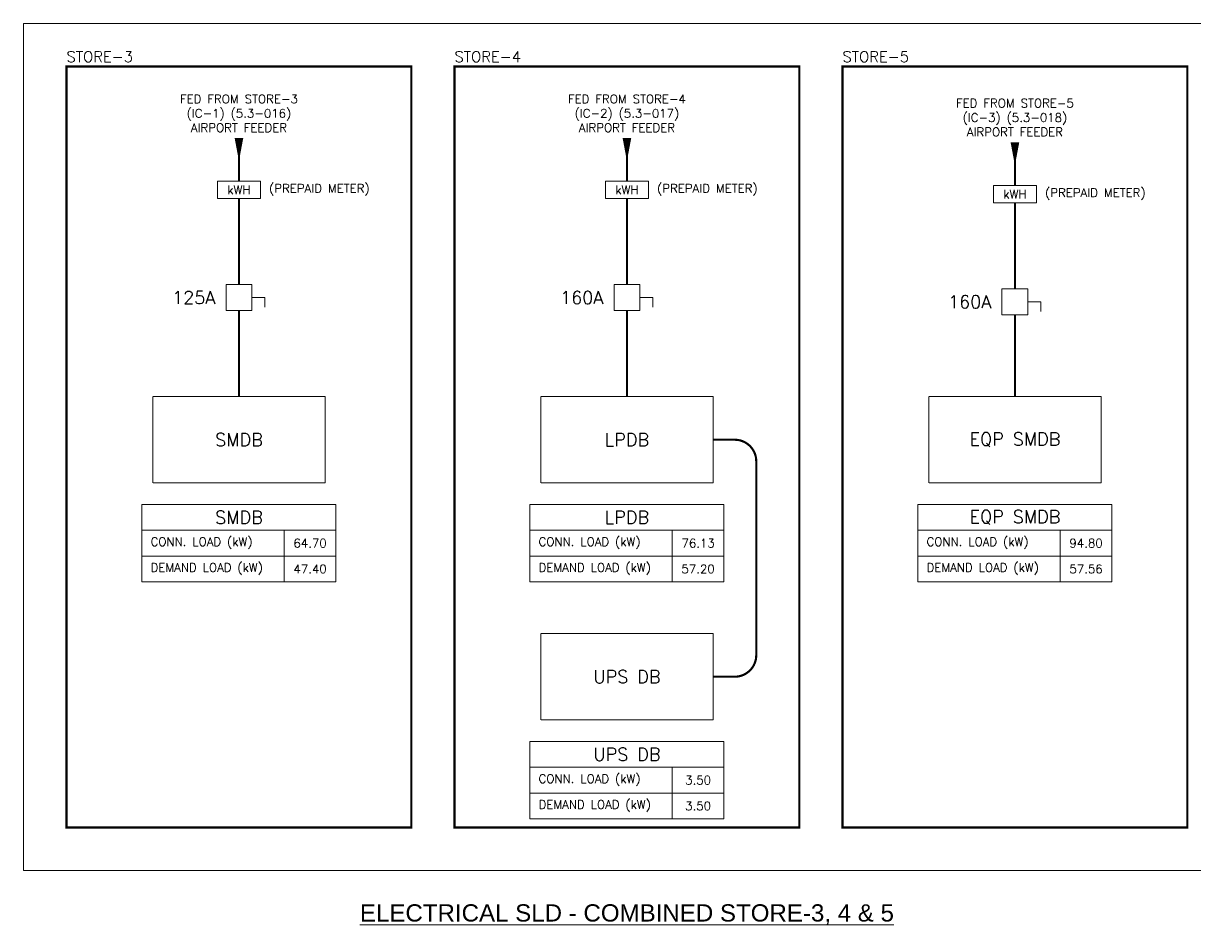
# Model space of a CAD drawing. Header units: millimetres. Extents: x -116035 to 11825, y -16901 to 13107.
# Tile 1 of 9: x -112825 to -99264, y -10373 to 119. Entities that reach past the tile are written whole.
import ezdxf
from ezdxf.enums import TextEntityAlignment as Align

# ---------------------------------------------------------------- set-up
doc = ezdxf.new("R2010")
doc.units = ezdxf.units.MM
for name, pattern in [('ACAD_ISO03W100', [30, 12, -18]), ('HIDDENX2', [19.05, 12.7, -6.35]), ('PHANTOM', [63.5, 31.75, -6.35, 6.35, -6.35, 6.35, -6.35])]:
    doc.linetypes.add(name, pattern=pattern)
for name, color, linetype, lineweight, true_color in [('M-MEP-ELPR-CABLE', 7, 'PHANTOM', 20, 0xb914eb), ('M-MEP-ELPR-EQUIP', 6, 'Continuous', 20, 0xff00ff), ('M-MEP-ELSL-DEVICES', 7, 'Continuous', 20, 0xa41be4)]:
    doc.layers.add(name, color=color, linetype=linetype, lineweight=lineweight, true_color=true_color)
doc.layers.add('M-MEP-GEN', color=7, linetype='Continuous', lineweight=20)
doc.styles.add('SSP_Title', font='arial.ttf')
doc.styles.get("Standard").update_dxf_attribs({"font": 'romans.shx'})

# ---------------------------------------------------------------- blocks, each defined once
blk = doc.blocks.new('TPN ISO')
at = {"color": 0}
blk.add_lwpolyline([(-100, 200), (100, 200), (100, 0), (-100, 0)], close=True, dxfattribs=at)
blk.add_lwpolyline([(100, 100), (200, 100), (200, 25)], dxfattribs=at)
blk.add_solid([(-100, 0), (100, 200), (100, 0), (-100, 0)], dxfattribs=at)
blk.add_attdef('XXXA', text='', height=100, dxfattribs=at).set_placement((-350, 100), align=Align.MIDDLE_CENTER)
blk = doc.blocks.new('KWH')
at = {"color": 0}
blk.add_lwpolyline([(-250, 200), (250, 200), (250, 0), (-250, 0)], close=True, dxfattribs=at)
blk.add_attdef('KWH', text='', height=100, dxfattribs=at).set_placement((0, 100), align=Align.MIDDLE_CENTER)

msp = doc.modelspace()

# ---------------------------------------------------------------- linework, layer by layer
at = {"layer": 'M-MEP-ELPR-CABLE', "color": 1, "ltscale": 0.1, "true_color": 0xff0000}
for points in [[(-110325, -1712, 25, 25, 0), (-110325, -1412, 25, 100, 0), (-110325, -1212, 0, 0, 0)], [(-105825, -1712, 25, 25, 0), (-105825, -1412, 25, 100, 0), (-105825, -1212, 0, 0, 0)], [(-101325, -1762, 25, 25, 0), (-101325, -1462, 25, 100, 0), (-101325, -1262, 0, 0, 0)], [(-110325, -2912, 25, 25, 0), (-110325, -1912, 25, 25, 0)], [(-105825, -2912, 25, 25, 0), (-105825, -1912, 25, 25, 0)], [(-101325, -2962, 25, 25, 0), (-101325, -1962, 25, 25, 0)], [(-101325, -4212, 25, 25, 0), (-101325, -3262, 25, 25, 0)]]:
    msp.add_lwpolyline(points, format="xyseb", dxfattribs=at)
at = {"layer": 'M-MEP-ELPR-CABLE', "color": 1, "ltscale": 0.1, "true_color": 0xff0000, "const_width": 25}
for points in [[(-110325, -4212), (-110325, -3212)], [(-105825, -4212), (-105825, -3212)]]:
    msp.add_lwpolyline(points, dxfattribs=at)
msp.add_lwpolyline([(-104825, -4712), (-104575, -4712, -0.414214), (-104325, -4962), (-104325, -7212, -0.414214), (-104575, -7462), (-104825, -7462)], format="xyb", dxfattribs=at)
at = {"layer": 'M-MEP-ELPR-EQUIP', "linetype": 'HIDDENX2', "ltscale": 0.15}
for points in [[(-111325, -4212), (-109325, -4212), (-109325, -5212), (-111325, -5212)], [(-106825, -4212), (-104825, -4212), (-104825, -5212), (-106825, -5212)], [(-102325, -4212), (-100325, -4212), (-100325, -5212), (-102325, -5212)], [(-106825, -6962), (-104825, -6962), (-104825, -7962), (-106825, -7962)]]:
    msp.add_lwpolyline(points, close=True, dxfattribs=at)
at = {"layer": 'M-MEP-GEN'}
for points in [[(-112825, 119), (-98825, 119), (-98825, -9712), (-112825, -9712)], [(-111450, -5462), (-109200, -5462), (-109200, -5762), (-111450, -5762)], [(-106950, -5462), (-104700, -5462), (-104700, -5762), (-106950, -5762)], [(-102450, -5462), (-100200, -5462), (-100200, -5762), (-102450, -5762)], [(-111450, -5762), (-109800, -5762), (-109800, -6062), (-111450, -6062)], [(-109200, -5762), (-109200, -6062), (-109800, -6062), (-109800, -5762)], [(-106950, -5762), (-105300, -5762), (-105300, -6062), (-106950, -6062)], [(-104700, -5762), (-104700, -6062), (-105300, -6062), (-105300, -5762)], [(-102450, -5762), (-100800, -5762), (-100800, -6062), (-102450, -6062)], [(-100200, -5762), (-100200, -6062), (-100800, -6062), (-100800, -5762)], [(-111450, -6062), (-109800, -6062), (-109800, -6362), (-111450, -6362)], [(-109200, -6062), (-109200, -6362), (-109800, -6362), (-109800, -6062)], [(-106950, -6062), (-105300, -6062), (-105300, -6362), (-106950, -6362)], [(-104700, -6062), (-104700, -6362), (-105300, -6362), (-105300, -6062)], [(-102450, -6062), (-100800, -6062), (-100800, -6362), (-102450, -6362)], [(-100200, -6062), (-100200, -6362), (-100800, -6362), (-100800, -6062)], [(-106950, -8212), (-104700, -8212), (-104700, -8512), (-106950, -8512)], [(-106950, -8512), (-105300, -8512), (-105300, -8812), (-106950, -8812)], [(-104700, -8512), (-104700, -8812), (-105300, -8812), (-105300, -8512)], [(-106950, -8812), (-105300, -8812), (-105300, -9112), (-106950, -9112)], [(-104700, -8812), (-104700, -9112), (-105300, -9112), (-105300, -8812)]]:
    msp.add_lwpolyline(points, close=True, dxfattribs=at)
at = {"layer": 'M-MEP-GEN', "linetype": 'ACAD_ISO03W100', "ltscale": 0.1, "const_width": 25}
for points in [[(-112325, -381), (-108325, -381), (-108325, -9212), (-112325, -9212)], [(-107825, -381), (-103825, -381), (-103825, -9212), (-107825, -9212)], [(-103325, -381), (-99325, -381), (-99325, -9212), (-103325, -9212)]]:
    msp.add_lwpolyline(points, close=True, dxfattribs=at)

# ---------------------------------------------------------------- block references
at = {"layer": 'M-MEP-ELPR-EQUIP', "xscale": 1.5, "yscale": 1.5, "zscale": 1.5}
for p, values in [((-110325, -3212), {'XXXA': '125A'}), ((-105825, -3212), {'XXXA': '160A'}), ((-101325, -3262), {'XXXA': '160A'})]:
    msp.add_blockref('TPN ISO', p, dxfattribs=at).add_auto_attribs(values)
at = {"layer": 'M-MEP-ELSL-DEVICES'}
for p in [(-110325, -1912), (-105825, -1912), (-101325, -1962)]:
    msp.add_blockref('KWH', p, dxfattribs=at).add_auto_attribs({'KWH': 'kWH'})

# ---------------------------------------------------------------- texts
at = {"layer": 'M-MEP-GEN'}
for s, width, gutter_width, heights, insert, char_height, attachment_point in [('STORE-3', 5731.64, 1, [550], (-112325, -331), 125, 7), ('STORE-4', 5731.64, 1, [550], (-107825, -331), 125, 7), ('STORE-5', 5731.64, 1, [550], (-103325, -331), 125, 7), ('FED FROM STORE-3\\P(IC-1) (5.3-016)\\PAIRPORT FEEDER', 5731.64, 1, [550], (-110325, -925), 100, 5), ('\\pxqc;FED FROM STORE-4\\P(IC-2) (5.3-017)\\PAIRPORT FEEDER', 5731.64, 1, [550], (-105825, -925), 100, 5), ('\\pxqc;FED FROM STORE-5\\P(IC-3) (5.3-018)\\PAIRPORT FEEDER', 5731.64, 1, [550], (-101325, -974), 100, 5), ('(PREPAID METER)', 1560.89, 1, [621], (-109975, -1812), 100, 4), ('(PREPAID METER)', 1560.89, 1, [621], (-105475, -1812), 100, 4), ('(PREPAID METER)', 1560.89, 1, [621], (-100975, -1862), 100, 4), ('SMDB', 4370.22, 3325, [0], (-110325, -4712), 150, 5), ('LPDB', 4370.22, 3325, [0], (-105825, -4712), 150, 5), ('EQP SMDB', 4370.22, 3325, [0], (-101325, -4712), 150, 5), ('SMDB', 4370.22, 3325, [0], (-110325, -5612), 150, 5), ('LPDB', 4370.22, 3325, [0], (-105825, -5612), 150, 5), ('EQP SMDB', 4370.22, 3325, [0], (-101325, -5612), 150, 5), ('CONN. LOAD (kW)', 4370.22, 3325, [0], (-111350, -5912), 100, 4), ('64.70', 262.9, 3325, [0], (-109500, -5912), 100, 5), ('CONN. LOAD (kW)', 4370.22, 3325, [0], (-106850, -5912), 100, 4), ('76.13', 262.9, 3325, [0], (-105000, -5912), 100, 5), ('CONN. LOAD (kW)', 4370.22, 3325, [0], (-102350, -5912), 100, 4), ('94.80', 262.9, 3325, [0], (-100500, -5912), 100, 5), ('DEMAND LOAD (kW)', 4370.22, 3325, [0], (-111350, -6212), 100, 4), ('47.40', 262.9, 3325, [0], (-109500, -6212), 100, 5), ('DEMAND LOAD (kW)', 4370.22, 3325, [0], (-106850, -6212), 100, 4), ('57.20', 262.9, 3325, [0], (-105000, -6212), 100, 5), ('DEMAND LOAD (kW)', 4370.22, 3325, [0], (-102350, -6212), 100, 4), ('57.56', 262.9, 3325, [0], (-100500, -6212), 100, 5), ('UPS DB', 4370.22, 3325, [0], (-105825, -7462), 150, 5), ('UPS DB', 4370.22, 3325, [0], (-105825, -8362), 150, 5), ('CONN. LOAD (kW)', 4370.22, 3325, [0], (-106850, -8662), 100, 4), ('3.50', 262.9, 3325, [0], (-105000, -8662), 100, 5), ('DEMAND LOAD (kW)', 4370.22, 3325, [0], (-106850, -8962), 100, 4), ('3.50', 262.9, 3325, [0], (-105000, -8962), 100, 5)]:
    msp.add_mtext_dynamic_manual_height_columns(s, width=width, gutter_width=gutter_width, heights=heights, dxfattribs=dict(at, insert=insert, char_height=char_height, attachment_point=attachment_point))
at = {"layer": 'M-MEP-GEN', "insert": (-105825, -10221), "char_height": 200, "attachment_point": 5, "style": 'SSP_Title'}
msp.add_mtext_dynamic_manual_height_columns('{\\LELECTRICAL SLD - COMBINED STORE-3, 4 & 5}', width=6781.02, gutter_width=1, heights=[550], dxfattribs=at)

doc.saveas('drawing.dxf')
